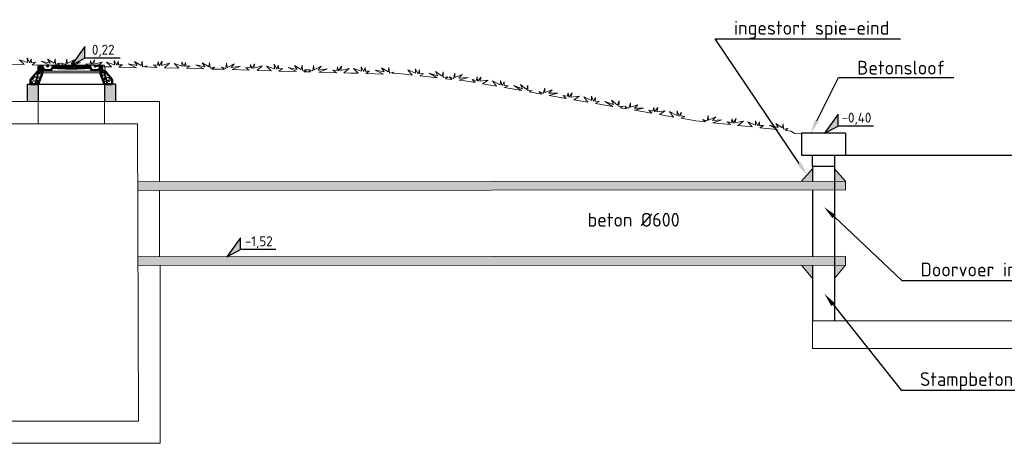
# Model space of a CAD drawing. Header units: metres. Extents: x 92403 to 95147, y 464428 to 465602.
# Tile 130 of 256: x 92610 to 92619, y 464954 to 464958. Entities that reach past the tile are written whole.
import ezdxf
from ezdxf import colors
from ezdxf.entities.mleader import LeaderData, LeaderLine
from ezdxf.enums import TextEntityAlignment as Align
from ezdxf.math import Vec2, Vec3

# ---------------------------------------------------------------- set-up
doc = ezdxf.new("R2010")
doc.units = ezdxf.units.M
for name, pattern in [('ACAD_ISO03W100', [30, 12, -18]), ('DASHED2', [0.375, 0.25, -0.125]), ('XX-HART', [13, 4, -2, 1, -2, 4])]:
    doc.linetypes.add(name, pattern=pattern)
doc.layers.get('0').update_dxf_attribs({"linetype": 'CONTINUOUS'})
for name, color, linetype, lineweight in [('B-WE-OG-BEBOUWING-GD', 7, 'CONTINUOUS', 50), ('B-XX-AL-DETAIL1-T25', 7, 'CONTINUOUS', 25), ('B-XX-AL-HARTLIJN-GD', 7, 'XX-HART', 25), ('B-XX-AL-HOOGTELABEL-S', 7, 'CONTINUOUS', 25), ('N-WE-OG-BEBOUWING-G', 7, 'CONTINUOUS', 25), ('X-XX-AL-DETAIL1-G', 7, 'CONTINUOUS', 18), ('X-XX-AL-DETAIL1-GD', 7, 'CONTINUOUS', 25), ('X-XX-AL-DETAIL1-O', 7, 'CONTINUOUS', 18), ('X-XX-AL-DETAIL1-T25', 7, 'CONTINUOUS', 25), ('X-XX-AL-DETAIL2-G', 7, 'CONTINUOUS', 25), ('X-XX-AL-RMB - profiel', 7, 'CONTINUOUS', 9)]:
    doc.layers.add(name, color=color, linetype=linetype, lineweight=lineweight)
doc.layers.add('K_KUNSTWERKGRENS_0', color=1, linetype='CONTINUOUS')
doc.styles.add('NLCS-ISO', font='NLCS-ISO.ttf')
doc.styles.add('NLCS-ISO-M50-T25', font='NLCS-ISO.ttf', dxfattribs={"height": 0.125})
pattern_1 = [(45, (92610.38463, 464955.400067), (-0.006629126, 0.006629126), [])]

# ---------------------------------------------------------------- blocks, each defined once
blk = doc.blocks.new('SAL-HOOGTELABEL_02-SO')
for p, q in [((2.46, 3.44), (0, 0)), ((2.46, 1.31), (2.46, 3.44)), ((0, 0), (2.46, 1.31)), ((8.84, 1.31), (2.46, 1.31))]:
    blk.add_line(p, q)
blk.add_solid([(2.46, 3.44), (0, 0), (2.46, 1.31)])
at = {"style": 'NLCS-ISO'}
blk.add_attdef('...', text='', height=1.8, dxfattribs=at).set_placement((5.77, 2.62), align=Align.MIDDLE)

msp = doc.modelspace()

# ---------------------------------------------------------------- hatches: boundary and pattern name
at = {"layer": 'X-XX-AL-DETAIL1-GD', "lineweight": 5}
h = msp.add_hatch(dxfattribs=at)
h.set_pattern_fill('ANSI31', color=256, scale=0.075, style=0)
h.set_pattern_definition(pattern_1)
edge = h.paths.add_edge_path()
edge.add_line((92609.868365, 464957.529639), (92609.900096, 464957.529639))
edge.add_line((92609.900096, 464957.529639), (92609.900865, 464957.551639))
edge.add_line((92609.900865, 464957.551639), (92609.890865, 464957.551639))
edge.add_line((92609.890865, 464957.551639), (92609.891739, 464957.541639))
edge.add_line((92609.891739, 464957.541639), (92609.884355, 464957.541639))
edge.add_arc((92609.884355, 464957.545639), 0.004, 175, 270, ccw=False)
edge.add_line((92609.88037, 464957.545988), (92609.880722, 464957.550008))
edge.add_arc((92609.879228, 464957.550139), 0.0015, 355, 450)
edge.add_line((92609.879228, 464957.551639), (92609.875865, 464957.551639))
edge.add_line((92609.875865, 464957.551639), (92609.875865, 464957.561639))
edge.add_line((92609.875865, 464957.561639), (92609.880972, 464957.561639))
edge.add_line((92609.880972, 464957.561639), (92609.876365, 464957.596639))
edge.add_line((92609.876365, 464957.596639), (92609.862493, 464957.596639))
edge.add_line((92609.862493, 464957.596639), (92609.860885, 464957.590639))
edge.add_line((92609.860885, 464957.590639), (92609.857873, 464957.590639))
edge.add_line((92609.857873, 464957.590639), (92609.855865, 464957.544639))
edge.add_line((92609.855865, 464957.544639), (92609.861128, 464957.544639))
edge.add_arc((92609.861128, 464957.538639), 0.006, 7.5, 90, ccw=False)
edge.add_line((92609.867077, 464957.539422), (92609.868365, 464957.529639))
for points in [[(92609.879228, 464957.551639), (92609.875865, 464957.551639), (92609.875865, 464957.561639), (92609.89999, 464957.561639), (92609.900865, 464957.551639), (92609.890865, 464957.551639), (92609.891739, 464957.541639), (92609.884355, 464957.541639, -0.44001053), (92609.88037, 464957.545988), (92609.880722, 464957.550008, 0.44001053)], [(92610.445865, 464957.561639), (92610.421739, 464957.561639), (92610.420865, 464957.551639), (92610.430865, 464957.551639), (92610.42999, 464957.541639), (92610.437374, 464957.541639, 0.44001053), (92610.441359, 464957.545988), (92610.441007, 464957.550008, -0.44001053), (92610.442502, 464957.551639), (92610.445865, 464957.551639)]]:
    msp.add_hatch(color=256, dxfattribs=at).paths.add_polyline_path(points)
h = msp.add_hatch(dxfattribs=at)
h.set_pattern_fill('ANSI31', color=256, scale=0.075, angle=90, style=0)
h.set_pattern_definition([(135, (92610.795178, 464955.860399), (-0.006629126, -0.006629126), [])])
h.paths.add_polyline_path([(92610.366579, 464957.590639), (92610.366579, 464957.596639), (92610.386579, 464957.596639), (92610.386579, 464957.590639, -1)], flags=17)
h.paths.add_polyline_path([(92610.439757, 464957.561639), (92610.419102, 464957.561639), (92610.417615, 464957.544639), (92610.348388, 464957.544639, -0.26794919), (92610.339728, 464957.549639), (92610.328758, 464957.568639), (92610.315865, 464957.568639, -0.02108305), (92610.172691, 464957.562598), (92610.160865, 464957.562639), (92610.160865, 464957.593639), (92610.163768, 464957.593639), (92610.163768, 464957.590639), (92610.179159, 464957.590639), (92610.179159, 464957.593639), (92610.188786, 464957.593639), (92610.190586, 464957.591839), (92610.190586, 464957.590639), (92610.330615, 464957.590639), (92610.334079, 464957.596639), (92610.336579, 464957.596639), (92610.336579, 464957.590639, 0.23606798), (92610.352579, 464957.558639), (92610.400579, 464957.558639, 0.23606798), (92610.416579, 464957.590639), (92610.416579, 464957.596639), (92610.419132, 464957.596639), (92610.419227, 464957.596544), (92610.422297, 464957.590639), (92610.4284, 464957.590639), (92610.431865, 464957.596639), (92610.444365, 464957.596639)])
h.paths.add_polyline_path([(92610.005865, 464957.568639), (92609.992971, 464957.568639), (92609.982001, 464957.549639, -0.26794919), (92609.973341, 464957.544639), (92609.904115, 464957.544639), (92609.902627, 464957.561639), (92609.881972, 464957.561639), (92609.877365, 464957.596639), (92609.889865, 464957.596639), (92609.893329, 464957.590639), (92609.899432, 464957.590639), (92609.902552, 464957.596639), (92609.90515, 464957.596639), (92609.90515, 464957.590639, 0.23606798), (92609.92115, 464957.558639), (92609.96915, 464957.558639, 0.23606798), (92609.98515, 464957.590639), (92609.98515, 464957.596639), (92609.98765, 464957.596639), (92609.991115, 464957.590639), (92610.131143, 464957.590639), (92610.131143, 464957.593639), (92610.14257, 464957.593639), (92610.14257, 464957.590639), (92610.156059, 464957.590639), (92610.156059, 464957.593639), (92610.160865, 464957.593639), (92610.160865, 464957.562639), (92610.149038, 464957.562598, -0.02108305)])
h.paths.add_polyline_path([(92609.95515, 464957.596639), (92609.95515, 464957.590639, -1), (92609.93515, 464957.590639), (92609.93515, 464957.596639)])
h = msp.add_hatch(dxfattribs=at)
h.set_pattern_fill('ANSI31', color=256, scale=0.075, style=0)
h.set_pattern_definition(pattern_1)
edge = h.paths.add_edge_path()
edge.add_line((92610.421633, 464957.529639), (92610.420865, 464957.551639))
edge.add_line((92610.421627, 464957.529639), (92610.453365, 464957.529639))
edge.add_line((92610.454653, 464957.539422), (92610.453365, 464957.529639))
edge.add_arc((92610.460601, 464957.538639), 0.006, 90, 172.5)
edge.add_line((92610.465865, 464957.544639), (92610.463856, 464957.590639))
edge.add_line((92610.465865, 464957.544639), (92610.460601, 464957.544639))
edge.add_line((92610.430865, 464957.551639), (92610.420865, 464957.551639))
edge.add_arc((92610.437374, 464957.545639), 0.004, 270, 365)
edge.add_arc((92610.442502, 464957.550139), 0.0015, 90, 185)
edge.add_line((92610.437374, 464957.541639), (92610.42999, 464957.541639))
edge.add_line((92610.441359, 464957.545988), (92610.441007, 464957.550008))
edge.add_line((92610.42999, 464957.541639), (92610.430865, 464957.551639))
edge.add_line((92610.445865, 464957.551639), (92610.445865, 464957.561639))
edge.add_line((92610.445865, 464957.551639), (92610.442502, 464957.551639))
edge.add_line((92610.440757, 464957.561639), (92610.445365, 464957.596639))
edge.add_line((92610.445865, 464957.561639), (92610.440757, 464957.561639))
edge.add_line((92610.459237, 464957.596639), (92610.445365, 464957.596639))
edge.add_line((92610.460844, 464957.590639), (92610.459237, 464957.596639))
edge.add_line((92610.463856, 464957.590639), (92610.460844, 464957.590639))
h = msp.add_hatch(dxfattribs=at)
h.set_pattern_fill('AR-CONC', color=256, scale=0.008, style=0)
h.set_pattern_definition([(50, (92610.38463, 464955.400067), (0.0573808, -0.0050202), [0.006, -0.066]), (355, (92610.38463, 464955.40007), (-0.0111001, 0.0601754), [0.0048, -0.0528]), (100.4514, (92610.38941, 464955.39965), (0.0462808, 0.0551552), [0.0050992, -0.0560914]), (46.1842, (92610.38463, 464955.41607), (0.0853793, -0.0132415), [0.009, -0.099]), (96.6356, (92610.391745, 464955.41496), (0.074773, 0.0779294), [0.0076488, -0.084137]), (351.184, (92610.38463, 464955.41607), (0.074773, 0.0779295), [0.0072, -0.0792]), (21, (92610.39263, 464955.412067), (0.0477526, -0.0322095), [0.006, -0.066]), (326, (92610.39263, 464955.41207), (0.0194652, 0.058012), [0.0048, -0.0528]), (71.4514, (92610.39661, 464955.409383), (0.0672178, 0.0258024), [0.0050992, -0.0560914]), (37.5, (92610.38463, 464955.400067), (0.00097279, 0.0266315), [0, -0.05216, 0, -0.0536, 0, -0.053]), (7.5, (92610.38463, 464955.400067), (0.02104556, 0.03155294), [0, -0.03056, 0, -0.05096, 0, -0.0202]), (327.5, (92610.36679, 464955.400067), (0.0427058, -0.0018044), [0, -0.02, 0, -0.0624, 0, -0.0828]), (317.5, (92610.35879, 464955.400067), (0.0466549, 0.0080084), [0, -0.026, 0, -0.04144, 0, -0.0588])])
edge = h.paths.add_edge_path()
edge.add_arc((92610.478018, 464957.467594), 0.003, 346.1383795, 360)
edge.add_arc((92610.478018, 464957.467594), 0.003, 360, 405.4454679)
edge.add_line((92610.480123, 464957.469732), (92610.477324, 464957.479628))
edge.add_arc((92610.474513, 464957.480676), 0.003, 339.5606768, 360)
edge.add_arc((92610.474513, 464957.480676), 0.003, 360, 412.0231705)
edge.add_line((92610.476359, 464957.48304), (92610.458999, 464957.544421))
edge.add_arc((92610.460601, 464957.538639), 0.006, 450, 465.4889791, ccw=False)
edge.add_line((92610.460601, 464957.544639), (92610.465865, 464957.544639))
edge.add_line((92610.465865, 464957.544639), (92610.530865, 464957.467175))
edge.add_line((92610.530865, 464957.467175), (92610.530865, 464957.426639))
edge.add_line((92610.530865, 464957.426639), (92610.460865, 464957.426639))
edge.add_line((92610.460865, 464957.426639), (92610.421633, 464957.529639))
edge.add_line((92610.421633, 464957.529639), (92610.453365, 464957.529639))
edge.add_line((92610.453365, 464957.529639), (92610.454502, 464957.538277))
edge.add_line((92610.454502, 464957.538277), (92610.455538, 464957.534615))
edge.add_arc((92610.458513, 464957.534234), 0.003, 532.6989917, 578.8848556)
edge.add_line((92610.456178, 464957.53235), (92610.457938, 464957.526126))
edge.add_arc((92610.460864, 464957.525461), 0.003, 527.1972073, 540)
edge.add_arc((92610.460864, 464957.525461), 0.003, 540, 584.38664)
edge.add_line((92610.45872, 464957.523362), (92610.482472, 464957.439379))
edge.add_ellipse((92610.48537, 464957.440155), major_axis=(-0.002898, -0.000776), ratio=0.78801075, start_angle=0, end_angle=89.2774695)
edge.add_ellipse((92610.48537, 464957.440155), major_axis=(-0.002898, -0.000776), ratio=0.78801075, start_angle=89.2774695, end_angle=180)
edge.add_line((92610.488268, 464957.440932), (92610.488281, 464957.440935))
edge.add_ellipse((92610.48537, 464957.440155), major_axis=(-0.002898, -0.000776), ratio=0.78801075, start_angle=181.2481189, end_angle=271.861115, ccw=False)
edge.add_line((92610.488254, 464957.440981), (92610.48093, 464957.466875))
h.paths.add_polyline_path([(92609.790865, 464957.467175), (92609.855865, 464957.544639), (92609.861128, 464957.544639, -0.06768651), (92609.86273, 464957.544421), (92609.845371, 464957.48304, 0.23097468), (92609.844217, 464957.480676, 0.08942057), (92609.844405, 464957.479628), (92609.841607, 464957.469732, 0.20093378), (92609.840711, 464957.467594, 1), (92609.846711, 464957.467594, 0.29677338), (92609.844926, 464957.470337), (92609.846994, 464957.477684, 0.43612381), (92609.850217, 464957.480676, 0.28112401), (92609.848588, 464957.483344), (92609.859669, 464957.52271, 0.54009846), (92609.863865, 464957.525461, 0.0559209), (92609.863791, 464957.526126), (92609.865551, 464957.53235, 0.20429699), (92609.866192, 464957.534615), (92609.867227, 464957.538277), (92609.868365, 464957.529639), (92609.900096, 464957.529639), (92609.860865, 464957.426639), (92609.790865, 464957.426639)])
at = {"layer": 'X-XX-AL-DETAIL1-GD'}
h = msp.add_hatch(color=8, dxfattribs=at)
h.dxf.hatch_style = 1
h.paths.add_polyline_path([(92609.760865, 464957.426639), (92609.760865, 464957.267794), (92609.860865, 464957.267794), (92609.860865, 464957.426639)])
h = msp.add_hatch(color=8, dxfattribs=at)
h.dxf.hatch_style = 1
h.paths.add_polyline_path([(92610.460865, 464957.426639), (92610.460865, 464957.267794), (92610.560865, 464957.267794), (92610.560865, 464957.426639)])
h = msp.add_hatch(color=8, dxfattribs=at)
h.dxf.hatch_style = 1
h.paths.add_polyline_path([(92616.878541, 464955.78657), (92616.780109, 464955.786484), (92616.878542, 464955.666118)])
h.paths.add_polyline_path([(92616.878546, 464956.660443), (92616.778781, 464956.546483), (92616.878546, 464956.54657)])
h.paths.add_polyline_path([(92617.078546, 464956.660658), (92617.078546, 464956.546745), (92617.178546, 464956.546832)])
h.paths.add_polyline_path([(92617.178546, 464955.786832), (92617.078546, 464955.786745), (92617.078546, 464955.664114)])
h = msp.add_hatch(color=8, dxfattribs=at)
h.dxf.hatch_style = 1
h.paths.add_polyline_path([(92617.178546, 464956.466832), (92617.178546, 464956.546832), (92610.764484, 464956.54123), (92610.764484, 464956.46123)])
h = msp.add_hatch(color=8, dxfattribs=at)
h.dxf.hatch_style = 1
h.paths.add_polyline_path([(92617.178546, 464955.786832), (92617.178546, 464955.866832), (92610.764484, 464955.86123), (92610.764484, 464955.78123)])

# ---------------------------------------------------------------- linework, layer by layer
at = {"layer": 'B-WE-OG-BEBOUWING-GD'}
for points in [[(92609.855865, 464957.544639), (92609.790865, 464957.467175), (92609.790865, 464957.426639), (92609.860865, 464957.426639), (92609.900096, 464957.529639)], [(92610.421633, 464957.529639), (92610.460865, 464957.426639), (92610.530865, 464957.426639), (92610.530865, 464957.467175), (92610.465865, 464957.544639)]]:
    msp.add_lwpolyline(points, dxfattribs=at)
at = {"layer": 'B-XX-AL-HARTLIJN-GD', "color": 140, "linetype": 'Continuous', "flags": 128}
msp.add_lwpolyline([(92617.078546, 464956.78123), (92622.368546, 464956.78123)], dxfattribs=at)
at = {"layer": 'K_KUNSTWERKGRENS_0', "color": 240, "true_color": 0xed1f24}
msp.add_line((92617.178546, 464956.98123), (92617.178546, 464956.78123), dxfattribs=at)
msp.add_lwpolyline([(92617.178546, 464956.98123), (92616.778546, 464956.98123), (92616.778546, 464956.78123), (92617.178546, 464956.78123)], dxfattribs=at)
msp.add_lwpolyline([(92617.078546, 464956.68123), (92616.878546, 464956.68123), (92616.878546, 464956.78123), (92617.078546, 464956.78123)], close=True, dxfattribs=at)
at = {"layer": 'K_KUNSTWERKGRENS_0', "color": 240, "true_color": 0xed1f24, "flags": 128}
for points in [[(92616.878546, 464956.68123), (92616.878546, 464956.54123)], [(92617.078546, 464956.68123), (92617.078546, 464955.28123)], [(92616.878546, 464956.46123), (92616.878546, 464955.86123)], [(92616.878541, 464955.78657), (92616.878546, 464955.28123)]]:
    msp.add_lwpolyline(points, dxfattribs=at)
at = {"layer": 'N-WE-OG-BEBOUWING-G'}
for p, q in [((92609.760865, 464957.426639), (92609.790865, 464957.426639)), ((92610.560865, 464957.426639), (92610.530865, 464957.426639))]:
    msp.add_line(p, q, dxfattribs=at)
at = {"layer": 'N-WE-OG-BEBOUWING-G', "flags": 128}
for points in [[(92609.760865, 464957.426639), (92609.760865, 464957.267794)], [(92609.860865, 464957.426639), (92609.860865, 464957.267794)], [(92610.460865, 464957.426639), (92610.460865, 464957.267794)], [(92610.560865, 464957.426639), (92610.560865, 464957.267794)]]:
    msp.add_lwpolyline(points, dxfattribs=at)
at = {"layer": 'X-XX-AL-DETAIL1-G'}
for p in [(92616.878546, 464955.28123), (92620.8639, 464955.03123)]:
    msp.add_line(p, (92616.878546, 464955.03123), dxfattribs=at)
at = {"layer": 'X-XX-AL-DETAIL1-G', "flags": 128}
for points in [[(92609.860865, 464957.267794), (92609.360865, 464957.267794), (92609.360865, 464955.25123)], [(92609.860865, 464957.267794), (92609.860865, 464957.067794), (92609.560865, 464957.067794), (92609.560865, 464955.716639)], [(92610.460865, 464957.267794), (92610.460865, 464957.067794)], [(92610.960865, 464956.54123), (92610.960865, 464957.267794), (92610.460865, 464957.267794)], [(92609.560865, 464955.116639), (92609.560865, 464954.37123), (92610.76845, 464954.37123), (92610.760865, 464957.067794)], [(92610.460865, 464957.067794), (92610.760865, 464957.067794)], [(92610.960865, 464955.86123), (92610.960865, 464956.46123)], [(92609.360865, 464954.49123), (92609.360865, 464954.17123), (92610.966554, 464954.17123), (92610.966554, 464955.78123)], [(92616.878546, 464955.28123), (92620.8639, 464955.28123)]]:
    msp.add_lwpolyline(points, dxfattribs=at)
at = {"layer": 'X-XX-AL-DETAIL1-G', "linetype": 'ACAD_ISO03W100', "ltscale": 0.1, "flags": 128}
for points in [[(92609.860865, 464957.267794), (92610.460865, 464957.267794)], [(92609.860865, 464957.067794), (92610.460865, 464957.067794)]]:
    msp.add_lwpolyline(points, dxfattribs=at)
at = {"layer": 'X-XX-AL-DETAIL1-GD', "lineweight": 5}
for p, q in [((92609.855865, 464957.544639), (92609.857873, 464957.590639)), ((92609.860885, 464957.590639), (92609.857873, 464957.590639)), ((92609.860885, 464957.590639), (92609.862493, 464957.596639)), ((92609.876365, 464957.596639), (92609.862493, 464957.596639)), ((92609.880972, 464957.561639), (92609.875865, 464957.561639)), ((92609.875865, 464957.551639), (92609.875865, 464957.561639)), ((92609.89999, 464957.561639), (92609.875865, 464957.561639)), ((92609.880972, 464957.561639), (92609.876365, 464957.596639)), ((92610.05465, 464957.596639), (92609.877365, 464957.596639)), ((92609.900865, 464957.551639), (92609.89999, 464957.561639)), ((92610.266639, 464957.596639), (92610.05509, 464957.596639)), ((92610.259115, 464957.590639), (92610.25565, 464957.596639)), ((92610.263615, 464957.590639), (92610.267079, 464957.596639)), ((92610.444365, 464957.596639), (92610.267079, 464957.596639)), ((92610.292615, 464957.590639), (92610.28915, 464957.596639)), ((92610.297115, 464957.590639), (92610.300579, 464957.596639)), ((92610.326115, 464957.590639), (92610.32265, 464957.596639)), ((92610.419177, 464957.596639), (92610.422297, 464957.590639)), ((92610.420865, 464957.551639), (92610.421739, 464957.561639)), ((92610.421739, 464957.561639), (92610.445865, 464957.561639)), ((92610.440757, 464957.561639), (92610.445365, 464957.596639)), ((92610.445865, 464957.561639), (92610.440757, 464957.561639)), ((92610.459237, 464957.596639), (92610.445365, 464957.596639)), ((92610.445865, 464957.551639), (92610.445865, 464957.561639)), ((92610.460844, 464957.590639), (92610.459237, 464957.596639)), ((92610.463856, 464957.590639), (92610.460844, 464957.590639)), ((92610.465865, 464957.544639), (92610.463856, 464957.590639)), ((92609.833461, 464957.440932), (92609.864814, 464957.55179)), ((92609.834971, 464957.434974), (92609.869192, 464957.556538)), ((92609.839257, 464957.439379), (92609.87061, 464957.550237)), ((92609.861128, 464957.544639), (92609.855865, 464957.544639)), ((92609.861917, 464957.552567), (92609.873508, 464957.549461)), ((92609.867077, 464957.539422), (92609.868365, 464957.529639)), ((92609.868365, 464957.529639), (92609.900096, 464957.529639)), ((92609.879228, 464957.551639), (92609.875865, 464957.551639)), ((92609.88037, 464957.545988), (92609.880722, 464957.550008)), ((92609.891739, 464957.541639), (92609.884355, 464957.541639)), ((92609.900865, 464957.551639), (92609.890865, 464957.551639)), ((92609.891739, 464957.541639), (92609.890865, 464957.551639)), ((92609.900096, 464957.529639), (92609.900865, 464957.551639)), ((92609.900096, 464957.529639), (92610.421633, 464957.529639)), ((92610.417615, 464957.544639), (92609.904115, 464957.544639)), ((92610.421633, 464957.529639), (92610.420865, 464957.551639)), ((92610.430865, 464957.551639), (92610.420865, 464957.551639)), ((92610.421627, 464957.529639), (92610.453365, 464957.529639)), ((92610.42999, 464957.541639), (92610.430865, 464957.551639)), ((92610.437374, 464957.541639), (92610.42999, 464957.541639)), ((92610.441359, 464957.545988), (92610.441007, 464957.550008)), ((92610.445865, 464957.551639), (92610.442502, 464957.551639)), ((92610.459813, 464957.552567), (92610.448221, 464957.549461)), ((92610.482472, 464957.439379), (92610.451119, 464957.550237)), ((92610.486758, 464957.434974), (92610.452537, 464957.556538)), ((92610.454653, 464957.539422), (92610.453365, 464957.529639)), ((92610.488268, 464957.440932), (92610.456915, 464957.55179)), ((92610.465865, 464957.544639), (92610.460601, 464957.544639)), ((92609.830564, 464957.441708), (92609.842155, 464957.438602)), ((92610.491166, 464957.441708), (92610.479574, 464957.438602))]:
    msp.add_line(p, q, dxfattribs=at)
for points in [[(92609.904115, 464957.544639), (92609.902627, 464957.561639), (92609.881972, 464957.561639), (92609.877365, 464957.596639), (92609.889865, 464957.596639), (92609.893329, 464957.590639), (92609.899432, 464957.590639), (92609.902552, 464957.596639)], [(92609.98765, 464957.596639), (92609.991115, 464957.590639), (92610.131143, 464957.590639), (92610.131143, 464957.593639), (92610.14257, 464957.593639), (92610.14257, 464957.590639), (92610.156059, 464957.590639), (92610.156059, 464957.593639), (92610.163768, 464957.593639)], [(92610.172691, 464957.562598), (92610.160865, 464957.562639), (92610.160865, 464957.593639)]]:
    msp.add_lwpolyline(points, dxfattribs=at)
for points in [[(92609.90515, 464957.596639), (92609.90515, 464957.590639, 0.23606798), (92609.92115, 464957.558639), (92609.96915, 464957.558639, 0.23606798), (92609.98515, 464957.590639), (92609.98515, 464957.596639)], [(92609.95515, 464957.596639), (92609.95515, 464957.590639, -1), (92609.93515, 464957.590639), (92609.93515, 464957.596639)], [(92610.160865, 464957.562639), (92610.149038, 464957.562598, -0.02108305), (92610.005865, 464957.568639), (92609.992971, 464957.568639), (92609.982001, 464957.549639, -0.26794919), (92609.973341, 464957.544639)], [(92610.163768, 464957.593639), (92610.163768, 464957.590639), (92610.179159, 464957.590639), (92610.179159, 464957.593639), (92610.188786, 464957.593639), (92610.190586, 464957.591839), (92610.190586, 464957.590639), (92610.330615, 464957.590639), (92610.334079, 464957.596639), (92610.336579, 464957.596639), (92610.336579, 464957.590639, 0.23606798), (92610.352579, 464957.558639), (92610.400579, 464957.558639, 0.23606798), (92610.416579, 464957.590639), (92610.416579, 464957.596639), (92610.419132, 464957.596639), (92610.419227, 464957.596544), (92610.422297, 464957.590639), (92610.4284, 464957.590639), (92610.431865, 464957.596639), (92610.444365, 464957.596639), (92610.439757, 464957.561639), (92610.419102, 464957.561639), (92610.417615, 464957.544639), (92610.348388, 464957.544639, -0.26794919), (92610.339728, 464957.549639), (92610.328758, 464957.568639), (92610.315865, 464957.568639, -0.02108305)], [(92610.366579, 464957.590639), (92610.366579, 464957.596639), (92610.386579, 464957.596639), (92610.386579, 464957.590639, -1), (92610.366579, 464957.590639)]]:
    msp.add_lwpolyline(points, format="xyb", dxfattribs=at)
for centre in [(92609.847217, 464957.480676), (92609.860865, 464957.525461), (92609.863216, 464957.534234), (92610.458513, 464957.534234), (92610.460864, 464957.525461), (92610.474513, 464957.480676), (92609.843711, 464957.467594), (92610.478018, 464957.467594)]:
    msp.add_circle(centre, 0.003, dxfattribs=at)
for centre, radius, start, end in [((92610.172676, 464959.262598), 1.7, 270, 274.8316717), ((92609.861128, 464957.538639), 0.006, 7.5, 90), ((92609.879228, 464957.550139), 0.0015, 355, 90), ((92609.884355, 464957.545639), 0.004, 175, 270), ((92610.437374, 464957.545639), 0.004, 270, 5), ((92610.442502, 464957.550139), 0.0015, 90, 185), ((92610.460601, 464957.538639), 0.006, 90, 172.5)]:
    msp.add_arc(centre, radius, start, end, dxfattribs=at)
at = {"layer": 'X-XX-AL-DETAIL1-GD', "lineweight": 5, "extrusion": (0, 0, -1)}
for centre, ratio in [((92609.867712, 464957.551014), 0.90630779), ((92609.836359, 464957.440155), 0.78801075)]:
    msp.add_ellipse(centre, major_axis=(0.002898, -0.000776), ratio=ratio, dxfattribs=at)
at = {"layer": 'X-XX-AL-DETAIL1-GD', "lineweight": 5}
for centre, ratio in [((92610.454017, 464957.551014), 0.90630779), ((92610.48537, 464957.440155), 0.78801075)]:
    msp.add_ellipse(centre, major_axis=(-0.002898, -0.000776), ratio=ratio, dxfattribs=at)
at = {"layer": 'X-XX-AL-DETAIL1-O', "flags": 128}
for points in [[(92616.778781, 464956.546483), (92616.877791, 464956.659581)], [(92617.178546, 464956.546832), (92617.079338, 464956.659757)], [(92617.178546, 464956.546832), (92610.764484, 464956.54123)], [(92617.178546, 464956.466832), (92617.178546, 464956.546832)], [(92617.178546, 464956.466832), (92610.764484, 464956.46123)], [(92617.178546, 464955.866832), (92610.764484, 464955.86123)], [(92617.178546, 464955.786832), (92617.178476, 464955.866832)], [(92617.178546, 464955.786832), (92610.764484, 464955.78123)], [(92616.780109, 464955.786484), (92616.880323, 464955.66394)], [(92617.178546, 464955.786832), (92617.078546, 464955.664114)]]:
    msp.add_lwpolyline(points, dxfattribs=at)
at = {"layer": 'X-XX-AL-DETAIL2-G', "linetype": 'DASHED2', "ltscale": 7, "flags": 128}
msp.add_lwpolyline([(92609.860865, 464957.426639), (92610.460865, 464957.426639)], dxfattribs=at)
at = {"layer": 'X-XX-AL-RMB - profiel', "flags": 128}
for points in [[(92609.605153, 464957.608363), (92609.734056, 464957.604619), (92609.690859, 464957.647414), (92609.764186, 464957.623407), (92609.759985, 464957.663129), (92609.78345, 464957.61936), (92609.795899, 464957.655988), (92609.798533, 464957.623349), (92609.835541, 464957.624098), (92609.803797, 464957.602594), (92609.963509, 464957.597839), (92609.886829, 464957.633498), (92609.968407, 464957.61706), (92609.944225, 464957.652699), (92610.005033, 464957.616607), (92610.012664, 464957.655748), (92610.017879, 464957.606418), (92610.058037, 464957.61516), (92610.030175, 464957.596019), (92610.088672, 464957.59432), (92610.070366, 464957.614754), (92610.109968, 464957.603766), (92610.117952, 464957.652724), (92610.123367, 464957.613215), (92610.18611, 464957.645826), (92610.15996, 464957.611605), (92610.242335, 464957.623424), (92610.163768, 464957.592139), (92610.324032, 464957.587484), (92610.293012, 464957.611152), (92610.329919, 464957.60832), (92610.334386, 464957.64076), (92610.344754, 464957.603489), (92610.370646, 464957.645867), (92610.364215, 464957.606445), (92610.438778, 464957.626285), (92610.392675, 464957.585491), (92610.457795, 464957.5836), (92610.522916, 464957.581708), (92610.479258, 464957.625109), (92610.552543, 464957.600975), (92610.548411, 464957.640704), (92610.5718, 464957.596895), (92610.584313, 464957.633501), (92610.58689, 464957.600857), (92610.623899, 464957.601542), (92610.591558, 464957.579715), (92610.751822, 464957.57506), (92610.675203, 464957.610852), (92610.756753, 464957.594272), (92610.732633, 464957.629953), (92610.793379, 464957.593755), (92610.801077, 464957.632883), (92610.806206, 464957.583545), (92610.84638, 464957.592216), (92610.830901, 464957.581622), (92610.884893, 464957.578763)], [(92610.884893, 464957.578763), (92610.884893, 464957.578763), (92610.935642, 464957.577326), (92610.9052, 464957.600636), (92610.942102, 464957.59774), (92610.946626, 464957.630172), (92610.956929, 464957.592883), (92610.982894, 464957.635216), (92610.976395, 464957.595805), (92611.050992, 464957.615515), (92611.005383, 464957.5753), (92611.134286, 464957.571556), (92611.09147, 464957.614269), (92611.164713, 464957.590007), (92611.16065, 464957.629744), (92611.183963, 464957.585894), (92611.19654, 464957.622478), (92611.19906, 464957.58983), (92611.23607, 464957.59045), (92611.204919, 464957.569505), (92611.361356, 464957.564961), (92611.28739, 464957.599671), (92611.368911, 464957.582949), (92611.344853, 464957.618672), (92611.405536, 464957.582369), (92611.413302, 464957.621483), (92611.418346, 464957.572136), (92611.458534, 464957.580737), (92611.432373, 464957.562899), (92611.513156, 464957.560553), (92611.545819, 464957.559604), (92611.520737, 464957.578931), (92611.560358, 464957.568011), (92611.568257, 464957.616983), (92611.57374, 464957.577484), (92611.636427, 464957.610204), (92611.610337, 464957.575937), (92611.692691, 464957.5879), (92611.616836, 464957.557541), (92611.773272, 464957.552998), (92611.743389, 464957.575716), (92611.780301, 464957.572949), (92611.784712, 464957.605396), (92611.795144, 464957.568143), (92611.820962, 464957.610566), (92611.8146, 464957.571132), (92611.889128, 464957.591103), (92611.843905, 464957.550947), (92611.972808, 464957.547203), (92611.92961, 464957.589997), (92612.002938, 464957.565991), (92611.998737, 464957.605713), (92612.022201, 464957.561944), (92612.034651, 464957.598572), (92612.037285, 464957.565933), (92612.074293, 464957.566682), (92612.042549, 464957.545177), (92612.202261, 464957.540423), (92612.12558, 464957.576081), (92612.207159, 464957.559643), (92612.182977, 464957.595282), (92612.243785, 464957.55919), (92612.251416, 464957.598331), (92612.256631, 464957.549002), (92612.296789, 464957.557743), (92612.268926, 464957.538602), (92612.327423, 464957.536904), (92612.309117, 464957.557338), (92612.34872, 464957.546349), (92612.356704, 464957.595307), (92612.362118, 464957.555798), (92612.424862, 464957.588409), (92612.398712, 464957.554188), (92612.481087, 464957.566007), (92612.40252, 464957.534722), (92612.562784, 464957.530068), (92612.531764, 464957.553735), (92612.568671, 464957.550904), (92612.573138, 464957.583343), (92612.583506, 464957.546072), (92612.609398, 464957.58845), (92612.602967, 464957.549028), (92612.677529, 464957.568868), (92612.631426, 464957.528074), (92612.696547, 464957.526183), (92612.761667, 464957.524292), (92612.71801, 464957.567693), (92612.791295, 464957.543558), (92612.787163, 464957.583288), (92612.810552, 464957.539478), (92612.823065, 464957.576084), (92612.825642, 464957.543441), (92612.862651, 464957.544125), (92612.83031, 464957.522298), (92612.990574, 464957.517643), (92612.913955, 464957.553435), (92612.995505, 464957.536856), (92612.971385, 464957.572536), (92613.03213, 464957.536339), (92613.039829, 464957.575467), (92613.044958, 464957.526128), (92613.085131, 464957.5348), (92613.069652, 464957.524205), (92613.123645, 464957.521346)], [(92613.123729, 464957.52223), (92613.185182, 464957.515514), (92613.249944, 464957.508437), (92613.209886, 464957.555181), (92613.281014, 464957.52528), (92613.280063, 464957.565212), (92613.299884, 464957.519677), (92613.315276, 464957.555169), (92613.315242, 464957.522424), (92613.352188, 464957.520155), (92613.318209, 464957.500976), (92613.477591, 464957.483558), (92613.404071, 464957.525345), (92613.484039, 464957.502315), (92613.462841, 464957.539806), (92613.520507, 464957.49888), (92613.531301, 464957.537269), (92613.532479, 464957.487679), (92613.573216, 464957.49312), (92613.552275, 464957.475396), (92613.61045, 464957.469038), (92613.585483, 464957.491827), (92613.624059, 464957.477648), (92613.636005, 464957.525793), (92613.638183, 464957.485975), (92613.703375, 464957.513365), (92613.674524, 464957.481389), (92613.757587, 464957.486457), (92613.676733, 464957.461677), (92613.727641, 464957.45623), (92613.820217, 464957.44025), (92613.793397, 464957.467651), (92613.829513, 464957.459539), (92613.838601, 464957.490998), (92613.843499, 464957.452623), (92613.875218, 464957.490835), (92613.863182, 464957.452748), (92613.939824, 464957.461655), (92613.888962, 464957.428331), (92614.016023, 464957.406302), (92613.979714, 464957.454668), (92614.048764, 464957.420241), (92614.050391, 464957.460151), (92614.067234, 464957.413432), (92614.084883, 464957.447858), (92614.082737, 464957.415183), (92614.11946, 464957.410536), (92614.085647, 464957.394231), (92614.23985, 464957.367497), (92614.171569, 464957.412368), (92614.249886, 464957.384228), (92614.23115, 464957.423008), (92614.286055, 464957.378447), (92614.299303, 464957.41606), (92614.297281, 464957.366497), (92614.338284, 464957.369299), (92614.309852, 464957.35536), (92614.389482, 464957.341555), (92614.421678, 464957.335973), (92614.399598, 464957.358668), (92614.437265, 464957.342228), (92614.452045, 464957.389579), (92614.451858, 464957.349702), (92614.518559, 464957.373179), (92614.487863, 464957.342969), (92614.571081, 464957.343103), (92614.491681, 464957.323836), (92614.645883, 464957.297102), (92614.619533, 464957.323837), (92614.655676, 464957.315851), (92614.664655, 464957.347341), (92614.669686, 464957.308984), (92614.701272, 464957.347306), (92614.689369, 464957.309177), (92614.765979, 464957.318351), (92614.715507, 464957.285031), (92614.842569, 464957.263002), (92614.805893, 464957.311502), (92614.875063, 464957.277316), (92614.876551, 464957.317232), (92614.893556, 464957.270572), (92614.911086, 464957.305058), (92614.909053, 464957.272376), (92614.945792, 464957.267857), (92614.911314, 464957.251083), (92615.068728, 464957.223674), (92614.997895, 464957.269871), (92615.076308, 464957.242004), (92615.057438, 464957.280718), (92615.112498, 464957.236349), (92615.125615, 464957.274008), (92615.123765, 464957.224438), (92615.164758, 464957.227382), (92615.134458, 464957.212396), (92615.192119, 464957.202399), (92615.176904, 464957.225228), (92615.214542, 464957.208722), (92615.229404, 464957.256048), (92615.229148, 464957.21617), (92615.29589, 464957.239531), (92615.265141, 464957.209375), (92615.348359, 464957.209365), (92615.266143, 464957.189566), (92615.424118, 464957.162177), (92615.396777, 464957.190014), (92615.432907, 464957.181965), (92615.44194, 464957.21344), (92615.446904, 464957.175073), (92615.478557, 464957.213341), (92615.466588, 464957.175233), (92615.543214, 464957.184273), (92615.49178, 464957.150446), (92615.55597, 464957.139318), (92615.620161, 464957.128189), (92615.583116, 464957.177355), (92615.652226, 464957.143048), (92615.653784, 464957.182961), (92615.670707, 464957.136272), (92615.688297, 464957.170728), (92615.686208, 464957.138049), (92615.722938, 464957.133466), (92615.687823, 464957.116458), (92615.821767, 464957.09323), (92615.909285, 464957.083798), (92615.884245, 464957.106506), (92615.922866, 464957.092453), (92615.934656, 464957.140636), (92615.936963, 464957.100824), (92616.002066, 464957.128426), (92615.973318, 464957.096356), (92616.056365, 464957.101693), (92615.975591, 464957.076652), (92616.135, 464957.059472), (92616.105927, 464957.085494), (92616.142499, 464957.079783), (92616.149491, 464957.111774), (92616.15691, 464957.073806), (92616.186038, 464957.114028), (92616.176543, 464957.07523), (92616.252429, 464957.089175), (92616.203276, 464957.052113), (92616.268049, 464957.045133), (92616.332821, 464957.038152), (92616.292693, 464957.084836), (92616.363866, 464957.055041), (92616.362855, 464957.094972), (92616.382744, 464957.049467), (92616.398083, 464957.084982), (92616.398098, 464957.052236), (92616.435048, 464957.050023), (92616.401098, 464957.030793), (92616.560506, 464957.013613), (92616.486923, 464957.05529), (92616.566925, 464957.032381), (92616.545671, 464957.069839), (92616.603398, 464957.029), (92616.614134, 464957.067405), (92616.615387, 464957.017816), (92616.656116, 464957.023318), (92616.635202, 464957.005563), (92616.684679, 464957.00023), (92616.71592, 464956.97923), (92616.778546, 464956.98123), (92616.778546, 464956.78123)]]:
    msp.add_lwpolyline(points, dxfattribs=at)

# ---------------------------------------------------------------- block references
at = {"layer": 'B-XX-AL-HOOGTELABEL-S', "xscale": 0.05, "yscale": 0.05, "zscale": 0.05}
for p, values in [((92610.160865, 464957.596639), {'...': '0,22'}), ((92616.989131, 464956.98123), {'...': '-0,40'}), ((92611.571105, 464955.86123), {'...': '-1,52'})]:
    msp.add_blockref('SAL-HOOGTELABEL_02-SO', p, dxfattribs=at).add_auto_attribs(values)

# ---------------------------------------------------------------- texts
at = {"layer": 'B-XX-AL-DETAIL1-T25', "color": 0, "insert": (92614.839752, 464956.259691), "char_height": 0.125, "attachment_point": 1, "style": 'NLCS-ISO-M50-T25'}
msp.add_mtext_dynamic_manual_height_columns('beton %%C600', width=1.67486188, gutter_width=0.625, heights=[0.171439], dxfattribs=at)

# ---------------------------------------------------------------- leaders
at = {"layer": 'X-XX-AL-DETAIL1-T25'}
ml = msp.add_multileader_mtext('Standard', dxfattribs=at)
ml.set_content('{\\C256;ingestort spie-eind}', color=7, style='NLCS-ISO-M50-T25')
ml.set_leader_properties(lineweight=-1)
ml.build(insert=Vec2(0, 0))
ml.multileader.update_dxf_attribs({"text_left_attachment_type": 5, "text_right_attachment_type": 5, "dogleg_length": 0.125, "arrow_head_size": 0.125})
ctx = ml.context
ctx.base_point, ctx.char_height, ctx.arrow_head_size, ctx.landing_gap_size, ctx.plane_origin = Vec3(92616.12236, 464957.836932), 0.125, 0.125, 0.045, Vec3(54306.828927, 279069.382106)
ctx.left_attachment, ctx.right_attachment = 5, 5
notes = []
notes.append((ctx, [(1, (1, 1, 0), (92615.99736, 464957.836932), (1, 0), 0.125, [(0, [(92616.828286, 464956.603032)], 0, [])])]))
ctx.mtext.insert, ctx.mtext.width, ctx.mtext.flow_direction = Vec3(92616.16736, 464957.999432), 2.44122854, 5
ml = msp.add_multileader_mtext('Standard', dxfattribs=at)
ml.set_content('{\\C256;Betonsloof}', color=7, style='NLCS-ISO-M50-T25')
ml.set_leader_properties(lineweight=-1)
ml.build(insert=Vec2(0, 0))
ml.multileader.update_dxf_attribs({"text_left_attachment_type": 5, "text_right_attachment_type": 5, "dogleg_length": 0.125, "arrow_head_size": 0.125})
ctx = ml.context
ctx.base_point, ctx.char_height, ctx.arrow_head_size, ctx.landing_gap_size, ctx.plane_origin = Vec3(92617.23885, 464957.487756), 0.125, 0.125, 0.045, Vec3(54306.029725, 279073.076352)
ctx.left_attachment, ctx.right_attachment = 5, 5
notes.append((ctx, [(1, (1, 1, 0), (92617.11385, 464957.487756), (1, 0), 0.125, [(0, [(92616.862066, 464956.98123)], 0, [])])]))
ctx.mtext.insert, ctx.mtext.flow_direction = Vec3(92617.28385, 464957.637756), 5
ml = msp.add_multileader_mtext('Standard', dxfattribs=at)
ml.set_content('{\\C256;Doorvoer in bestaande vleugelwand brug}', color=7, style='NLCS-ISO-M50-T25')
ml.set_leader_properties(lineweight=-1)
ml.build(insert=Vec2(0, 0))
ml.multileader.update_dxf_attribs({"text_left_attachment_type": 5, "text_right_attachment_type": 5, "dogleg_length": 0.125, "arrow_head_size": 0.125})
ctx = ml.context
ctx.base_point, ctx.char_height, ctx.arrow_head_size, ctx.landing_gap_size, ctx.plane_origin = Vec3(92617.812639, 464955.646237), 0.125, 0.125, 0.045, Vec3(54306.759893, 279069.582362)
ctx.left_attachment, ctx.right_attachment = 5, 5
notes.append((ctx, [(1, (1, 1, 0), (92617.687639, 464955.646237), (1, 0), 0.125, [(0, [(92616.984308, 464956.311112)], 0, [])])]))
ctx.mtext.insert, ctx.mtext.flow_direction = Vec3(92617.857639, 464955.808737), 5
ml = msp.add_multileader_mtext('Standard', dxfattribs=at)
ml.set_content('{\\C256;Stampbeton}', color=7, style='NLCS-ISO-M50-T25')
ml.set_leader_properties(lineweight=-1)
ml.build(insert=Vec2(0, 0))
ml.multileader.update_dxf_attribs({"text_left_attachment_type": 5, "text_right_attachment_type": 5, "dogleg_length": 0.125, "arrow_head_size": 0.125})
ctx = ml.context
ctx.base_point, ctx.char_height, ctx.arrow_head_size, ctx.landing_gap_size, ctx.plane_origin = Vec3(92617.807693, 464954.65345), 0.125, 0.125, 0.045, Vec3(54306.155174, 279071.621139)
ctx.left_attachment, ctx.right_attachment = 5, 5
notes.append((ctx, [(1, (1, 1, 0), (92617.682693, 464954.65345), (1, 0), 0.125, [(0, [(92616.987515, 464955.526017)], 0, [])])]))
ctx.mtext.insert, ctx.mtext.flow_direction = Vec3(92617.852693, 464954.81595), 5
for ctx, leaders in notes:
    for number, flags, end, landing, length, lines in leaders:
        leader = LeaderData()
        leader.index, (leader.has_last_leader_line, leader.has_dogleg_vector, leader.attachment_direction) = number, flags
        leader.last_leader_point, leader.dogleg_vector, leader.dogleg_length = Vec3(end), Vec3(landing), length
        for number, points, colour, breaks in lines:
            line = LeaderLine()
            line.index, line.vertices, line.color, line.breaks = number, Vec3.list(points), colors.encode_raw_color(colour), breaks
            leader.lines.append(line)
        ctx.leaders.append(leader)

doc.saveas('drawing.dxf')
